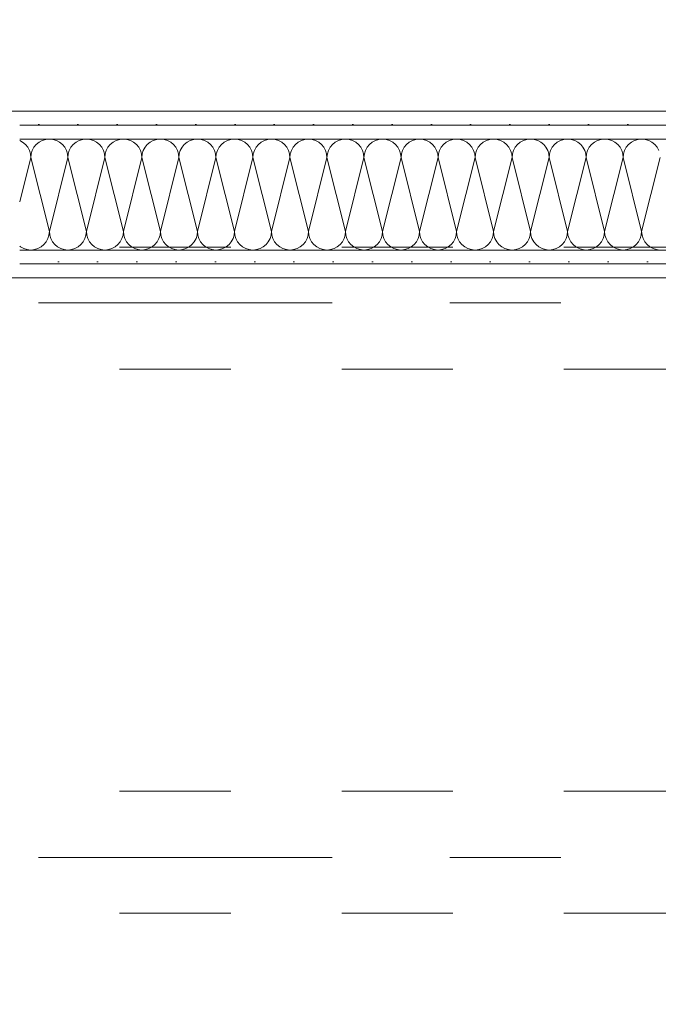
# Model space of a CAD drawing. Header units: metres. Extents: x -4 to 100, y -11 to 17.
# Tile 21 of 256: x 0.69 to 1.265, y 5.218 to 6.105. Entities that reach past the tile are written whole.
import ezdxf

# ---------------------------------------------------------------- set-up
doc = ezdxf.new("R2010")
doc.units = ezdxf.units.M
doc.header["$MEASUREMENT"] = 0
for name, pattern in [('Achse', [0.2, 0.1, -0.05, 0, -0.05]), ('Strichlinie doppelt', [0.546806, 0.264583, -0.105833, 0.070556, -0.105833]), ('Untersicht', [0.1, 0.075, -0.025])]:
    doc.linetypes.add(name, pattern=pattern)
for name, color, linetype in [('152 - Bemaßung_ Beschriftung.Ausbau', 7, 'Continuous'), ('451 - Universal.Achsen Raster', 7, 'Continuous'), ('608 - Struktur.Träger', 7, 'Continuous'), ('650 - Abdeckung.Fußboden Aufbau', 7, 'Continuous'), ('Neubau_606 - Struktur.Wand Innen Ausbau', 7, 'Continuous'), ('Neubau_653 - Abdeckung.TB Verkofferung', 7, 'Continuous')]:
    doc.layers.add(name, color=color, linetype=linetype)
doc.styles.add('ERSTELLTER_STIL_2', font='txt')
doc.dimstyles.new('ERSTELLTER_STIL__3', dxfattribs={"dimtxt": 0.1, "dimasz": 0.0532, "dimexe": 0.18, "dimexo": 0.0625, "dimgap": 0, "dimtad": 1, "dimzin": 0, "dimdsep": 46, "dimtxsty": 'ERSTELLTER_STIL_2', "dimblk": 'ARROWHEAD_2', "dimblk1": 'ARROWHEAD_2', "dimblk2": 'ARROWHEAD_2', "dimcen": 0.09, "dimse1": 1, "dimse2": 1, "dimclrd": 7, "dimclre": 7, "dimclrt": 7, "dimazin": 0, "dimtfac": 1, "dimtdec": 4, "dimtmove": 0, "dimatfit": 3, "dimfxl": 1, "dimtolj": 1, "dimtzin": 0, "dimarcsym": 0})
doc.dimstyles.new('ERSTELLTER_STIL__4', dxfattribs={"dimtxt": 0.1, "dimasz": 0.0532, "dimexe": 0.18, "dimexo": 0.0625, "dimgap": 0, "dimtad": 1, "dimzin": 0, "dimdsep": 46, "dimtxsty": 'ERSTELLTER_STIL_2', "dimblk": 'ARROWHEAD_2', "dimblk1": 'ARROWHEAD_2', "dimblk2": 'ARROWHEAD_2', "dimcen": 0.09, "dimse1": 1, "dimse2": 1, "dimclrd": 7, "dimclre": 7, "dimclrt": 7, "dimazin": 0, "dimtfac": 1, "dimtdec": 4, "dimtmove": 2, "dimatfit": 3, "dimfxl": 1, "dimtolj": 1, "dimtzin": 0, "dimarcsym": 0})
doc.dimstyles.new('ERSTELLTER_STIL__5', dxfattribs={"dimtxt": 0.1, "dimasz": 0.0532, "dimexe": 0.18, "dimexo": 0.0625, "dimgap": 0, "dimtad": 1, "dimtih": 1, "dimtoh": 1, "dimzin": 0, "dimdsep": 46, "dimtxsty": 'ERSTELLTER_STIL_2', "dimblk": 'ARROWHEAD_2', "dimblk1": 'ARROWHEAD_2', "dimblk2": 'ARROWHEAD_2', "dimcen": 0.09, "dimse1": 1, "dimse2": 1, "dimclrd": 7, "dimclre": 7, "dimclrt": 7, "dimazin": 0, "dimtfac": 1, "dimtdec": 4, "dimtmove": 0, "dimatfit": 3, "dimfxl": 1, "dimtolj": 1, "dimtzin": 0, "dimarcsym": 0})
pattern_1 = [(45, (0, 0), (-0.01767767, 0.01767767), [0, -0.025])]

# ---------------------------------------------------------------- blocks, each defined once
blk = doc.blocks.new('*X18')
at = {"layer": 'Neubau_606 - Struktur.Wand Innen Ausbau', "color": 7, "linetype": 'Continuous', "lineweight": 5}
for p, q in [((0.71667, 5.99748), (0.71342, 5.99716)), ((0.71992, 5.99716), (0.71667, 5.99748)), ((0.75, 5.99748), (0.74675, 5.99716)), ((0.75325, 5.99716), (0.75, 5.99748)), ((0.78333, 5.99748), (0.78008, 5.99716)), ((0.78658, 5.99716), (0.78333, 5.99748)), ((0.81667, 5.99748), (0.81342, 5.99716)), ((0.81992, 5.99716), (0.81667, 5.99748)), ((0.85, 5.99748), (0.84675, 5.99716)), ((0.85325, 5.99716), (0.85, 5.99748)), ((0.88333, 5.99748), (0.88008, 5.99716)), ((0.88658, 5.99716), (0.88333, 5.99748)), ((0.91667, 5.99748), (0.91342, 5.99716)), ((0.91992, 5.99716), (0.91667, 5.99748)), ((0.95, 5.99748), (0.94675, 5.99716)), ((0.95325, 5.99716), (0.95, 5.99748)), ((0.98333, 5.99748), (0.98008, 5.99716)), ((0.98658, 5.99716), (0.98333, 5.99748)), ((1.01667, 5.99748), (1.01342, 5.99716)), ((1.01992, 5.99716), (1.01667, 5.99748)), ((1.05, 5.99748), (1.04675, 5.99716)), ((1.05325, 5.99716), (1.05, 5.99748)), ((1.08333, 5.99748), (1.08008, 5.99716)), ((1.08658, 5.99716), (1.08333, 5.99748)), ((1.11667, 5.99748), (1.11342, 5.99716)), ((1.11992, 5.99716), (1.11667, 5.99748)), ((1.15, 5.99748), (1.14675, 5.99716)), ((1.15325, 5.99716), (1.15, 5.99748)), ((1.18333, 5.99748), (1.18008, 5.99716)), ((1.18658, 5.99716), (1.18333, 5.99748)), ((1.21667, 5.99748), (1.21342, 5.99716)), ((1.21992, 5.99716), (1.21667, 5.99748)), ((1.25, 5.99748), (1.24675, 5.99716)), ((1.25325, 5.99716), (1.25, 5.99748)), ((0.69259, 5.99467), (0.68999, 5.99607)), ((0.69512, 5.9926), (0.69259, 5.99467)), ((0.69719, 5.99008), (0.69512, 5.9926)), ((0.69873, 5.98719), (0.69719, 5.99008)), ((0.70281, 5.99008), (0.70127, 5.98719)), ((0.70488, 5.9926), (0.70281, 5.99008)), ((0.70741, 5.99467), (0.70488, 5.9926)), ((0.71029, 5.99621), (0.70741, 5.99467)), ((0.71342, 5.99716), (0.71029, 5.99621)), ((0.72304, 5.99621), (0.71992, 5.99716)), ((0.72593, 5.99467), (0.72304, 5.99621)), ((0.72845, 5.9926), (0.72593, 5.99467)), ((0.73052, 5.99008), (0.72845, 5.9926)), ((0.73206, 5.98719), (0.73052, 5.99008)), ((0.73614, 5.99008), (0.7346, 5.98719)), ((0.73821, 5.9926), (0.73614, 5.99008)), ((0.74074, 5.99467), (0.73821, 5.9926)), ((0.74362, 5.99621), (0.74074, 5.99467)), ((0.74675, 5.99716), (0.74362, 5.99621)), ((0.75638, 5.99621), (0.75325, 5.99716)), ((0.75926, 5.99467), (0.75638, 5.99621)), ((0.76179, 5.9926), (0.75926, 5.99467)), ((0.76386, 5.99008), (0.76179, 5.9926)), ((0.7654, 5.98719), (0.76386, 5.99008)), ((0.76948, 5.99008), (0.76794, 5.98719)), ((0.77155, 5.9926), (0.76948, 5.99008)), ((0.77407, 5.99467), (0.77155, 5.9926)), ((0.77696, 5.99621), (0.77407, 5.99467)), ((0.78008, 5.99716), (0.77696, 5.99621)), ((0.78971, 5.99621), (0.78658, 5.99716)), ((0.79259, 5.99467), (0.78971, 5.99621)), ((0.79512, 5.9926), (0.79259, 5.99467)), ((0.79719, 5.99008), (0.79512, 5.9926)), ((0.79873, 5.98719), (0.79719, 5.99008)), ((0.80281, 5.99008), (0.80127, 5.98719)), ((0.80488, 5.9926), (0.80281, 5.99008)), ((0.80741, 5.99467), (0.80488, 5.9926)), ((0.81029, 5.99621), (0.80741, 5.99467)), ((0.81342, 5.99716), (0.81029, 5.99621)), ((0.82304, 5.99621), (0.81992, 5.99716)), ((0.82593, 5.99467), (0.82304, 5.99621)), ((0.82845, 5.9926), (0.82593, 5.99467)), ((0.83052, 5.99008), (0.82845, 5.9926)), ((0.83206, 5.98719), (0.83052, 5.99008)), ((0.83614, 5.99008), (0.8346, 5.98719)), ((0.83821, 5.9926), (0.83614, 5.99008)), ((0.84074, 5.99467), (0.83821, 5.9926)), ((0.84362, 5.99621), (0.84074, 5.99467)), ((0.84675, 5.99716), (0.84362, 5.99621)), ((0.85638, 5.99621), (0.85325, 5.99716)), ((0.85926, 5.99467), (0.85638, 5.99621)), ((0.86179, 5.9926), (0.85926, 5.99467)), ((0.86386, 5.99008), (0.86179, 5.9926)), ((0.8654, 5.98719), (0.86386, 5.99008)), ((0.86948, 5.99008), (0.86794, 5.98719)), ((0.87155, 5.9926), (0.86948, 5.99008)), ((0.87407, 5.99467), (0.87155, 5.9926)), ((0.87696, 5.99621), (0.87407, 5.99467)), ((0.88008, 5.99716), (0.87696, 5.99621)), ((0.88971, 5.99621), (0.88658, 5.99716)), ((0.89259, 5.99467), (0.88971, 5.99621)), ((0.89512, 5.9926), (0.89259, 5.99467)), ((0.89719, 5.99008), (0.89512, 5.9926)), ((0.89873, 5.98719), (0.89719, 5.99008)), ((0.90281, 5.99008), (0.90127, 5.98719)), ((0.90488, 5.9926), (0.90281, 5.99008)), ((0.90741, 5.99467), (0.90488, 5.9926)), ((0.91029, 5.99621), (0.90741, 5.99467)), ((0.91342, 5.99716), (0.91029, 5.99621)), ((0.92304, 5.99621), (0.91992, 5.99716)), ((0.92593, 5.99467), (0.92304, 5.99621)), ((0.92845, 5.9926), (0.92593, 5.99467)), ((0.93052, 5.99008), (0.92845, 5.9926)), ((0.93206, 5.98719), (0.93052, 5.99008)), ((0.93614, 5.99008), (0.9346, 5.98719)), ((0.93821, 5.9926), (0.93614, 5.99008)), ((0.94074, 5.99467), (0.93821, 5.9926)), ((0.94362, 5.99621), (0.94074, 5.99467)), ((0.94675, 5.99716), (0.94362, 5.99621)), ((0.95638, 5.99621), (0.95325, 5.99716)), ((0.95926, 5.99467), (0.95638, 5.99621)), ((0.96179, 5.9926), (0.95926, 5.99467)), ((0.96386, 5.99008), (0.96179, 5.9926)), ((0.9654, 5.98719), (0.96386, 5.99008)), ((0.96948, 5.99008), (0.96794, 5.98719)), ((0.97155, 5.9926), (0.96948, 5.99008)), ((0.97407, 5.99467), (0.97155, 5.9926)), ((0.97696, 5.99621), (0.97407, 5.99467)), ((0.98008, 5.99716), (0.97696, 5.99621)), ((0.98971, 5.99621), (0.98658, 5.99716)), ((0.99259, 5.99467), (0.98971, 5.99621)), ((0.99512, 5.9926), (0.99259, 5.99467)), ((0.99719, 5.99008), (0.99512, 5.9926)), ((0.99873, 5.98719), (0.99719, 5.99008)), ((1.00281, 5.99008), (1.00127, 5.98719)), ((1.00488, 5.9926), (1.00281, 5.99008)), ((1.00741, 5.99467), (1.00488, 5.9926)), ((1.01029, 5.99621), (1.00741, 5.99467)), ((1.01342, 5.99716), (1.01029, 5.99621)), ((1.02304, 5.99621), (1.01992, 5.99716)), ((1.02593, 5.99467), (1.02304, 5.99621)), ((1.02845, 5.9926), (1.02593, 5.99467)), ((1.03052, 5.99008), (1.02845, 5.9926)), ((1.03206, 5.98719), (1.03052, 5.99008)), ((1.03614, 5.99008), (1.0346, 5.98719)), ((1.03821, 5.9926), (1.03614, 5.99008)), ((1.04074, 5.99467), (1.03821, 5.9926)), ((1.04362, 5.99621), (1.04074, 5.99467)), ((1.04675, 5.99716), (1.04362, 5.99621)), ((1.05638, 5.99621), (1.05325, 5.99716)), ((1.05926, 5.99467), (1.05638, 5.99621)), ((1.06179, 5.9926), (1.05926, 5.99467)), ((1.06386, 5.99008), (1.06179, 5.9926)), ((1.0654, 5.98719), (1.06386, 5.99008)), ((1.06948, 5.99008), (1.06794, 5.98719)), ((1.07155, 5.9926), (1.06948, 5.99008)), ((1.07407, 5.99467), (1.07155, 5.9926)), ((1.07696, 5.99621), (1.07407, 5.99467)), ((1.08008, 5.99716), (1.07696, 5.99621)), ((1.08971, 5.99621), (1.08658, 5.99716)), ((1.09259, 5.99467), (1.08971, 5.99621)), ((1.09512, 5.9926), (1.09259, 5.99467)), ((1.09719, 5.99008), (1.09512, 5.9926)), ((1.09873, 5.98719), (1.09719, 5.99008)), ((1.10281, 5.99008), (1.10127, 5.98719)), ((1.10488, 5.9926), (1.10281, 5.99008)), ((1.10741, 5.99467), (1.10488, 5.9926)), ((1.11029, 5.99621), (1.10741, 5.99467)), ((1.11342, 5.99716), (1.11029, 5.99621)), ((1.12304, 5.99621), (1.11992, 5.99716)), ((1.12593, 5.99467), (1.12304, 5.99621)), ((1.12845, 5.9926), (1.12593, 5.99467)), ((1.13052, 5.99008), (1.12845, 5.9926)), ((1.13206, 5.98719), (1.13052, 5.99008)), ((1.13614, 5.99008), (1.1346, 5.98719)), ((1.13821, 5.9926), (1.13614, 5.99008)), ((1.14074, 5.99467), (1.13821, 5.9926)), ((1.14362, 5.99621), (1.14074, 5.99467)), ((1.14675, 5.99716), (1.14362, 5.99621)), ((1.15638, 5.99621), (1.15325, 5.99716)), ((1.15926, 5.99467), (1.15638, 5.99621)), ((1.16179, 5.9926), (1.15926, 5.99467)), ((1.16386, 5.99008), (1.16179, 5.9926)), ((1.1654, 5.98719), (1.16386, 5.99008)), ((1.16948, 5.99008), (1.16794, 5.98719)), ((1.17155, 5.9926), (1.16948, 5.99008)), ((1.17407, 5.99467), (1.17155, 5.9926)), ((1.17696, 5.99621), (1.17407, 5.99467)), ((1.18008, 5.99716), (1.17696, 5.99621)), ((1.18971, 5.99621), (1.18658, 5.99716)), ((1.19259, 5.99467), (1.18971, 5.99621)), ((1.19512, 5.9926), (1.19259, 5.99467)), ((1.19719, 5.99008), (1.19512, 5.9926)), ((1.19873, 5.98719), (1.19719, 5.99008)), ((1.20281, 5.99008), (1.20127, 5.98719)), ((1.20488, 5.9926), (1.20281, 5.99008)), ((1.20741, 5.99467), (1.20488, 5.9926)), ((1.21029, 5.99621), (1.20741, 5.99467)), ((1.21342, 5.99716), (1.21029, 5.99621)), ((1.22304, 5.99621), (1.21992, 5.99716)), ((1.22593, 5.99467), (1.22304, 5.99621)), ((1.22845, 5.9926), (1.22593, 5.99467)), ((1.23052, 5.99008), (1.22845, 5.9926)), ((1.23206, 5.98719), (1.23052, 5.99008)), ((1.23614, 5.99008), (1.2346, 5.98719)), ((1.23821, 5.9926), (1.23614, 5.99008)), ((1.24074, 5.99467), (1.23821, 5.9926)), ((1.24362, 5.99621), (1.24074, 5.99467)), ((1.24675, 5.99716), (1.24362, 5.99621)), ((1.25638, 5.99621), (1.25325, 5.99716)), ((1.25926, 5.99467), (1.25638, 5.99621)), ((1.26179, 5.9926), (1.25926, 5.99467)), ((1.26386, 5.99008), (1.26179, 5.9926)), ((1.2654, 5.98719), (1.26386, 5.99008)), ((0.7, 5.98082), (0.68999, 5.94077)), ((0.69968, 5.98407), (0.69873, 5.98719)), ((0.7, 5.98082), (0.69968, 5.98407)), ((0.70032, 5.98407), (0.7, 5.98082)), ((0.7, 5.98082), (0.71667, 5.91415)), ((0.70127, 5.98719), (0.70032, 5.98407)), ((0.73333, 5.98082), (0.71667, 5.91415)), ((0.73301, 5.98407), (0.73206, 5.98719)), ((0.73333, 5.98082), (0.73301, 5.98407)), ((0.73365, 5.98407), (0.73333, 5.98082)), ((0.73333, 5.98082), (0.75, 5.91415)), ((0.7346, 5.98719), (0.73365, 5.98407)), ((0.76667, 5.98082), (0.75, 5.91415)), ((0.76635, 5.98407), (0.7654, 5.98719)), ((0.76667, 5.98082), (0.76635, 5.98407)), ((0.76699, 5.98407), (0.76667, 5.98082)), ((0.76667, 5.98082), (0.78333, 5.91415)), ((0.76794, 5.98719), (0.76699, 5.98407)), ((0.8, 5.98082), (0.78333, 5.91415)), ((0.79968, 5.98407), (0.79873, 5.98719)), ((0.8, 5.98082), (0.79968, 5.98407)), ((0.80032, 5.98407), (0.8, 5.98082)), ((0.8, 5.98082), (0.81667, 5.91415)), ((0.80127, 5.98719), (0.80032, 5.98407)), ((0.83333, 5.98082), (0.81667, 5.91415)), ((0.83301, 5.98407), (0.83206, 5.98719)), ((0.83333, 5.98082), (0.83301, 5.98407)), ((0.83365, 5.98407), (0.83333, 5.98082)), ((0.83333, 5.98082), (0.85, 5.91415)), ((0.8346, 5.98719), (0.83365, 5.98407)), ((0.86667, 5.98082), (0.85, 5.91415)), ((0.86635, 5.98407), (0.8654, 5.98719)), ((0.86667, 5.98082), (0.86635, 5.98407)), ((0.86699, 5.98407), (0.86667, 5.98082)), ((0.86667, 5.98082), (0.88333, 5.91415)), ((0.86794, 5.98719), (0.86699, 5.98407)), ((0.9, 5.98082), (0.88333, 5.91415)), ((0.89968, 5.98407), (0.89873, 5.98719)), ((0.9, 5.98082), (0.89968, 5.98407)), ((0.90032, 5.98407), (0.9, 5.98082)), ((0.9, 5.98082), (0.91667, 5.91415)), ((0.90127, 5.98719), (0.90032, 5.98407)), ((0.93333, 5.98082), (0.91667, 5.91415)), ((0.93301, 5.98407), (0.93206, 5.98719)), ((0.93333, 5.98082), (0.93301, 5.98407)), ((0.93365, 5.98407), (0.93333, 5.98082)), ((0.93333, 5.98082), (0.95, 5.91415)), ((0.9346, 5.98719), (0.93365, 5.98407)), ((0.96667, 5.98082), (0.95, 5.91415)), ((0.96635, 5.98407), (0.9654, 5.98719)), ((0.96667, 5.98082), (0.96635, 5.98407)), ((0.96699, 5.98407), (0.96667, 5.98082)), ((0.96667, 5.98082), (0.98333, 5.91415)), ((0.96794, 5.98719), (0.96699, 5.98407)), ((1, 5.98082), (0.98333, 5.91415)), ((0.99968, 5.98407), (0.99873, 5.98719)), ((1, 5.98082), (0.99968, 5.98407)), ((1.00032, 5.98407), (1, 5.98082)), ((1, 5.98082), (1.01667, 5.91415)), ((1.00127, 5.98719), (1.00032, 5.98407)), ((1.03333, 5.98082), (1.01667, 5.91415)), ((1.03301, 5.98407), (1.03206, 5.98719)), ((1.03333, 5.98082), (1.03301, 5.98407)), ((1.03365, 5.98407), (1.03333, 5.98082)), ((1.03333, 5.98082), (1.05, 5.91415)), ((1.0346, 5.98719), (1.03365, 5.98407)), ((1.06667, 5.98082), (1.05, 5.91415)), ((1.06635, 5.98407), (1.0654, 5.98719)), ((1.06667, 5.98082), (1.06635, 5.98407)), ((1.06699, 5.98407), (1.06667, 5.98082)), ((1.06667, 5.98082), (1.08333, 5.91415)), ((1.06794, 5.98719), (1.06699, 5.98407)), ((1.1, 5.98082), (1.08333, 5.91415)), ((1.09968, 5.98407), (1.09873, 5.98719)), ((1.1, 5.98082), (1.09968, 5.98407)), ((1.10032, 5.98407), (1.1, 5.98082)), ((1.1, 5.98082), (1.11667, 5.91415)), ((1.10127, 5.98719), (1.10032, 5.98407)), ((1.13333, 5.98082), (1.11667, 5.91415)), ((1.13301, 5.98407), (1.13206, 5.98719)), ((1.13333, 5.98082), (1.13301, 5.98407)), ((1.13365, 5.98407), (1.13333, 5.98082)), ((1.13333, 5.98082), (1.15, 5.91415)), ((1.1346, 5.98719), (1.13365, 5.98407)), ((1.16667, 5.98082), (1.15, 5.91415)), ((1.16635, 5.98407), (1.1654, 5.98719)), ((1.16667, 5.98082), (1.16635, 5.98407)), ((1.16699, 5.98407), (1.16667, 5.98082)), ((1.16667, 5.98082), (1.18333, 5.91415)), ((1.16794, 5.98719), (1.16699, 5.98407)), ((1.2, 5.98082), (1.18333, 5.91415)), ((1.19968, 5.98407), (1.19873, 5.98719)), ((1.2, 5.98082), (1.19968, 5.98407)), ((1.20032, 5.98407), (1.2, 5.98082)), ((1.2, 5.98082), (1.21667, 5.91415)), ((1.20127, 5.98719), (1.20032, 5.98407)), ((1.23333, 5.98082), (1.21667, 5.91415)), ((1.23301, 5.98407), (1.23206, 5.98719)), ((1.23333, 5.98082), (1.23301, 5.98407)), ((1.23365, 5.98407), (1.23333, 5.98082)), ((1.23333, 5.98082), (1.25, 5.91415)), ((1.2346, 5.98719), (1.23365, 5.98407)), ((1.26667, 5.98082), (1.25, 5.91415)), ((0.7154, 5.90777), (0.71635, 5.9109)), ((0.71635, 5.9109), (0.71667, 5.91415)), ((0.71667, 5.91415), (0.71699, 5.9109)), ((0.71699, 5.9109), (0.71794, 5.90777)), ((0.74873, 5.90777), (0.74968, 5.9109)), ((0.74968, 5.9109), (0.75, 5.91415)), ((0.75, 5.91415), (0.75032, 5.9109)), ((0.75032, 5.9109), (0.75127, 5.90777)), ((0.78206, 5.90777), (0.78301, 5.9109)), ((0.78301, 5.9109), (0.78333, 5.91415)), ((0.78333, 5.91415), (0.78365, 5.9109)), ((0.78365, 5.9109), (0.7846, 5.90777)), ((0.8154, 5.90777), (0.81635, 5.9109)), ((0.81635, 5.9109), (0.81667, 5.91415)), ((0.81667, 5.91415), (0.81699, 5.9109)), ((0.81699, 5.9109), (0.81794, 5.90777)), ((0.84873, 5.90777), (0.84968, 5.9109)), ((0.84968, 5.9109), (0.85, 5.91415)), ((0.85, 5.91415), (0.85032, 5.9109)), ((0.85032, 5.9109), (0.85127, 5.90777)), ((0.88206, 5.90777), (0.88301, 5.9109)), ((0.88301, 5.9109), (0.88333, 5.91415)), ((0.88333, 5.91415), (0.88365, 5.9109)), ((0.88365, 5.9109), (0.8846, 5.90777)), ((0.9154, 5.90777), (0.91635, 5.9109)), ((0.91635, 5.9109), (0.91667, 5.91415)), ((0.91667, 5.91415), (0.91699, 5.9109)), ((0.91699, 5.9109), (0.91794, 5.90777)), ((0.94873, 5.90777), (0.94968, 5.9109)), ((0.94968, 5.9109), (0.95, 5.91415)), ((0.95, 5.91415), (0.95032, 5.9109)), ((0.95032, 5.9109), (0.95127, 5.90777)), ((0.98206, 5.90777), (0.98301, 5.9109)), ((0.98301, 5.9109), (0.98333, 5.91415)), ((0.98333, 5.91415), (0.98365, 5.9109)), ((0.98365, 5.9109), (0.9846, 5.90777)), ((1.0154, 5.90777), (1.01635, 5.9109)), ((1.01635, 5.9109), (1.01667, 5.91415)), ((1.01667, 5.91415), (1.01699, 5.9109)), ((1.01699, 5.9109), (1.01794, 5.90777)), ((1.04873, 5.90777), (1.04968, 5.9109)), ((1.04968, 5.9109), (1.05, 5.91415)), ((1.05, 5.91415), (1.05032, 5.9109)), ((1.05032, 5.9109), (1.05127, 5.90777)), ((1.08206, 5.90777), (1.08301, 5.9109)), ((1.08301, 5.9109), (1.08333, 5.91415)), ((1.08333, 5.91415), (1.08365, 5.9109)), ((1.08365, 5.9109), (1.0846, 5.90777)), ((1.1154, 5.90777), (1.11635, 5.9109)), ((1.11635, 5.9109), (1.11667, 5.91415)), ((1.11667, 5.91415), (1.11699, 5.9109)), ((1.11699, 5.9109), (1.11794, 5.90777)), ((1.14873, 5.90777), (1.14968, 5.9109)), ((1.14968, 5.9109), (1.15, 5.91415)), ((1.15, 5.91415), (1.15032, 5.9109)), ((1.15032, 5.9109), (1.15127, 5.90777)), ((1.18206, 5.90777), (1.18301, 5.9109)), ((1.18301, 5.9109), (1.18333, 5.91415)), ((1.18333, 5.91415), (1.18365, 5.9109)), ((1.18365, 5.9109), (1.1846, 5.90777)), ((1.2154, 5.90777), (1.21635, 5.9109)), ((1.21635, 5.9109), (1.21667, 5.91415)), ((1.21667, 5.91415), (1.21699, 5.9109)), ((1.21699, 5.9109), (1.21794, 5.90777)), ((1.24873, 5.90777), (1.24968, 5.9109)), ((1.24968, 5.9109), (1.25, 5.91415)), ((1.25, 5.91415), (1.25032, 5.9109)), ((1.25032, 5.9109), (1.25127, 5.90777)), ((0.68999, 5.90091), (0.69074, 5.90029)), ((0.69074, 5.90029), (0.69362, 5.89875)), ((0.70638, 5.89875), (0.70926, 5.90029)), ((0.70926, 5.90029), (0.71179, 5.90236)), ((0.71179, 5.90236), (0.71386, 5.90489)), ((0.71386, 5.90489), (0.7154, 5.90777)), ((0.71794, 5.90777), (0.71948, 5.90489)), ((0.71948, 5.90489), (0.72155, 5.90236)), ((0.72155, 5.90236), (0.72407, 5.90029)), ((0.72407, 5.90029), (0.72696, 5.89875)), ((0.73971, 5.89875), (0.74259, 5.90029)), ((0.74259, 5.90029), (0.74512, 5.90236)), ((0.74512, 5.90236), (0.74719, 5.90489)), ((0.74719, 5.90489), (0.74873, 5.90777)), ((0.75127, 5.90777), (0.75281, 5.90489)), ((0.75281, 5.90489), (0.75488, 5.90236)), ((0.75488, 5.90236), (0.75741, 5.90029)), ((0.75741, 5.90029), (0.76029, 5.89875)), ((0.77304, 5.89875), (0.77593, 5.90029)), ((0.77593, 5.90029), (0.77845, 5.90236)), ((0.77845, 5.90236), (0.78052, 5.90489)), ((0.78052, 5.90489), (0.78206, 5.90777)), ((0.7846, 5.90777), (0.78614, 5.90489)), ((0.78614, 5.90489), (0.78821, 5.90236)), ((0.78821, 5.90236), (0.79074, 5.90029)), ((0.79074, 5.90029), (0.79362, 5.89875)), ((0.80638, 5.89875), (0.80926, 5.90029)), ((0.80926, 5.90029), (0.81179, 5.90236)), ((0.81179, 5.90236), (0.81386, 5.90489)), ((0.81386, 5.90489), (0.8154, 5.90777)), ((0.81794, 5.90777), (0.81948, 5.90489)), ((0.81948, 5.90489), (0.82155, 5.90236)), ((0.82155, 5.90236), (0.82407, 5.90029)), ((0.82407, 5.90029), (0.82696, 5.89875)), ((0.83971, 5.89875), (0.84259, 5.90029)), ((0.84259, 5.90029), (0.84512, 5.90236)), ((0.84512, 5.90236), (0.84719, 5.90489)), ((0.84719, 5.90489), (0.84873, 5.90777)), ((0.85127, 5.90777), (0.85281, 5.90489)), ((0.85281, 5.90489), (0.85488, 5.90236)), ((0.85488, 5.90236), (0.85741, 5.90029)), ((0.85741, 5.90029), (0.86029, 5.89875)), ((0.87304, 5.89875), (0.87593, 5.90029)), ((0.87593, 5.90029), (0.87845, 5.90236)), ((0.87845, 5.90236), (0.88052, 5.90489)), ((0.88052, 5.90489), (0.88206, 5.90777)), ((0.8846, 5.90777), (0.88614, 5.90489)), ((0.88614, 5.90489), (0.88821, 5.90236)), ((0.88821, 5.90236), (0.89074, 5.90029)), ((0.89074, 5.90029), (0.89362, 5.89875)), ((0.90638, 5.89875), (0.90926, 5.90029)), ((0.90926, 5.90029), (0.91179, 5.90236)), ((0.91179, 5.90236), (0.91386, 5.90489)), ((0.91386, 5.90489), (0.9154, 5.90777)), ((0.91794, 5.90777), (0.91948, 5.90489)), ((0.91948, 5.90489), (0.92155, 5.90236)), ((0.92155, 5.90236), (0.92407, 5.90029)), ((0.92407, 5.90029), (0.92696, 5.89875)), ((0.93971, 5.89875), (0.94259, 5.90029)), ((0.94259, 5.90029), (0.94512, 5.90236)), ((0.94512, 5.90236), (0.94719, 5.90489)), ((0.94719, 5.90489), (0.94873, 5.90777)), ((0.95127, 5.90777), (0.95281, 5.90489)), ((0.95281, 5.90489), (0.95488, 5.90236)), ((0.95488, 5.90236), (0.95741, 5.90029)), ((0.95741, 5.90029), (0.96029, 5.89875)), ((0.97304, 5.89875), (0.97593, 5.90029)), ((0.97593, 5.90029), (0.97845, 5.90236)), ((0.97845, 5.90236), (0.98052, 5.90489)), ((0.98052, 5.90489), (0.98206, 5.90777)), ((0.9846, 5.90777), (0.98614, 5.90489)), ((0.98614, 5.90489), (0.98821, 5.90236)), ((0.98821, 5.90236), (0.99074, 5.90029)), ((0.99074, 5.90029), (0.99362, 5.89875)), ((1.00638, 5.89875), (1.00926, 5.90029)), ((1.00926, 5.90029), (1.01179, 5.90236)), ((1.01179, 5.90236), (1.01386, 5.90489)), ((1.01386, 5.90489), (1.0154, 5.90777)), ((1.01794, 5.90777), (1.01948, 5.90489)), ((1.01948, 5.90489), (1.02155, 5.90236)), ((1.02155, 5.90236), (1.02407, 5.90029)), ((1.02407, 5.90029), (1.02696, 5.89875)), ((1.03971, 5.89875), (1.04259, 5.90029)), ((1.04259, 5.90029), (1.04512, 5.90236)), ((1.04512, 5.90236), (1.04719, 5.90489)), ((1.04719, 5.90489), (1.04873, 5.90777)), ((1.05127, 5.90777), (1.05281, 5.90489)), ((1.05281, 5.90489), (1.05488, 5.90236)), ((1.05488, 5.90236), (1.05741, 5.90029)), ((1.05741, 5.90029), (1.06029, 5.89875)), ((1.07304, 5.89875), (1.07593, 5.90029)), ((1.07593, 5.90029), (1.07845, 5.90236)), ((1.07845, 5.90236), (1.08052, 5.90489)), ((1.08052, 5.90489), (1.08206, 5.90777)), ((1.0846, 5.90777), (1.08614, 5.90489)), ((1.08614, 5.90489), (1.08821, 5.90236)), ((1.08821, 5.90236), (1.09074, 5.90029)), ((1.09074, 5.90029), (1.09362, 5.89875)), ((1.10638, 5.89875), (1.10926, 5.90029)), ((1.10926, 5.90029), (1.11179, 5.90236)), ((1.11179, 5.90236), (1.11386, 5.90489)), ((1.11386, 5.90489), (1.1154, 5.90777)), ((1.11794, 5.90777), (1.11948, 5.90489)), ((1.11948, 5.90489), (1.12155, 5.90236)), ((1.12155, 5.90236), (1.12407, 5.90029)), ((1.12407, 5.90029), (1.12696, 5.89875)), ((1.13971, 5.89875), (1.14259, 5.90029)), ((1.14259, 5.90029), (1.14512, 5.90236)), ((1.14512, 5.90236), (1.14719, 5.90489)), ((1.14719, 5.90489), (1.14873, 5.90777)), ((1.15127, 5.90777), (1.15281, 5.90489)), ((1.15281, 5.90489), (1.15488, 5.90236)), ((1.15488, 5.90236), (1.15741, 5.90029)), ((1.15741, 5.90029), (1.16029, 5.89875)), ((1.17304, 5.89875), (1.17593, 5.90029)), ((1.17593, 5.90029), (1.17845, 5.90236)), ((1.17845, 5.90236), (1.18052, 5.90489)), ((1.18052, 5.90489), (1.18206, 5.90777)), ((1.1846, 5.90777), (1.18614, 5.90489)), ((1.18614, 5.90489), (1.18821, 5.90236)), ((1.18821, 5.90236), (1.19074, 5.90029)), ((1.19074, 5.90029), (1.19362, 5.89875)), ((1.20638, 5.89875), (1.20926, 5.90029)), ((1.20926, 5.90029), (1.21179, 5.90236)), ((1.21179, 5.90236), (1.21386, 5.90489)), ((1.21386, 5.90489), (1.2154, 5.90777)), ((1.21794, 5.90777), (1.21948, 5.90489)), ((1.21948, 5.90489), (1.22155, 5.90236)), ((1.22155, 5.90236), (1.22407, 5.90029)), ((1.22407, 5.90029), (1.22696, 5.89875)), ((1.23971, 5.89875), (1.24259, 5.90029)), ((1.24259, 5.90029), (1.24512, 5.90236)), ((1.24512, 5.90236), (1.24719, 5.90489)), ((1.24719, 5.90489), (1.24873, 5.90777)), ((1.25127, 5.90777), (1.25281, 5.90489)), ((1.25281, 5.90489), (1.25488, 5.90236)), ((1.25488, 5.90236), (1.25741, 5.90029)), ((1.25741, 5.90029), (1.26029, 5.89875)), ((0.69362, 5.89875), (0.69675, 5.8978)), ((0.69675, 5.8978), (0.7, 5.89748)), ((0.7, 5.89748), (0.70325, 5.8978)), ((0.70325, 5.8978), (0.70638, 5.89875)), ((0.72696, 5.89875), (0.73008, 5.8978)), ((0.73008, 5.8978), (0.73333, 5.89748)), ((0.73333, 5.89748), (0.73658, 5.8978)), ((0.73658, 5.8978), (0.73971, 5.89875)), ((0.76029, 5.89875), (0.76342, 5.8978)), ((0.76342, 5.8978), (0.76667, 5.89748)), ((0.76667, 5.89748), (0.76992, 5.8978)), ((0.76992, 5.8978), (0.77304, 5.89875)), ((0.79362, 5.89875), (0.79675, 5.8978)), ((0.79675, 5.8978), (0.8, 5.89748)), ((0.8, 5.89748), (0.80325, 5.8978)), ((0.80325, 5.8978), (0.80638, 5.89875)), ((0.82696, 5.89875), (0.83008, 5.8978)), ((0.83008, 5.8978), (0.83333, 5.89748)), ((0.83333, 5.89748), (0.83658, 5.8978)), ((0.83658, 5.8978), (0.83971, 5.89875)), ((0.86029, 5.89875), (0.86342, 5.8978)), ((0.86342, 5.8978), (0.86667, 5.89748)), ((0.86667, 5.89748), (0.86992, 5.8978)), ((0.86992, 5.8978), (0.87304, 5.89875)), ((0.89362, 5.89875), (0.89675, 5.8978)), ((0.89675, 5.8978), (0.9, 5.89748)), ((0.9, 5.89748), (0.90325, 5.8978)), ((0.90325, 5.8978), (0.90638, 5.89875)), ((0.92696, 5.89875), (0.93008, 5.8978)), ((0.93008, 5.8978), (0.93333, 5.89748)), ((0.93333, 5.89748), (0.93658, 5.8978)), ((0.93658, 5.8978), (0.93971, 5.89875)), ((0.96029, 5.89875), (0.96342, 5.8978)), ((0.96342, 5.8978), (0.96667, 5.89748)), ((0.96667, 5.89748), (0.96992, 5.8978)), ((0.96992, 5.8978), (0.97304, 5.89875)), ((0.99362, 5.89875), (0.99675, 5.8978)), ((0.99675, 5.8978), (1, 5.89748)), ((1, 5.89748), (1.00325, 5.8978)), ((1.00325, 5.8978), (1.00638, 5.89875)), ((1.02696, 5.89875), (1.03008, 5.8978)), ((1.03008, 5.8978), (1.03333, 5.89748)), ((1.03333, 5.89748), (1.03658, 5.8978)), ((1.03658, 5.8978), (1.03971, 5.89875)), ((1.06029, 5.89875), (1.06342, 5.8978)), ((1.06342, 5.8978), (1.06667, 5.89748)), ((1.06667, 5.89748), (1.06992, 5.8978)), ((1.06992, 5.8978), (1.07304, 5.89875)), ((1.09362, 5.89875), (1.09675, 5.8978)), ((1.09675, 5.8978), (1.1, 5.89748)), ((1.1, 5.89748), (1.10325, 5.8978)), ((1.10325, 5.8978), (1.10638, 5.89875)), ((1.12696, 5.89875), (1.13008, 5.8978)), ((1.13008, 5.8978), (1.13333, 5.89748)), ((1.13333, 5.89748), (1.13658, 5.8978)), ((1.13658, 5.8978), (1.13971, 5.89875)), ((1.16029, 5.89875), (1.16342, 5.8978)), ((1.16342, 5.8978), (1.16667, 5.89748)), ((1.16667, 5.89748), (1.16992, 5.8978)), ((1.16992, 5.8978), (1.17304, 5.89875)), ((1.19362, 5.89875), (1.19675, 5.8978)), ((1.19675, 5.8978), (1.2, 5.89748)), ((1.2, 5.89748), (1.20325, 5.8978)), ((1.20325, 5.8978), (1.20638, 5.89875)), ((1.22696, 5.89875), (1.23008, 5.8978)), ((1.23008, 5.8978), (1.23333, 5.89748)), ((1.23333, 5.89748), (1.23658, 5.8978)), ((1.23658, 5.8978), (1.23971, 5.89875)), ((1.26029, 5.89875), (1.26342, 5.8978)), ((1.26342, 5.8978), (1.26667, 5.89748))]:
    blk.add_line(p, q, dxfattribs=at)
blk = doc.blocks.new('*D420')
at = {"layer": '152 - Bemaßung_ Beschriftung.Ausbau', "color": 7, "linetype": 'Continuous', "lineweight": 5}
for p, q in [((-1.71, 5.89269), (-1.64, 5.85228)), ((-1.675, 0.245), (-1.675, 5.87248)), ((-1.71, 0.26521), (-1.64, 0.22479)), ((-1.6225, 0.245), (-1.7275, 0.245)), ((-1.675, 0.005), (-1.675, 0.245))]:
    blk.add_line(p, q, dxfattribs=at)
at = {"layer": '152 - Bemaßung_ Beschriftung.Ausbau', "color": 7, "lineweight": 5, "char_height": 0.1, "attachment_point": 7, "rotation": 90, "style": 'ERSTELLTER_STIL_2'}
for s, insert in [('\\A1;{\\pql;\\fArial|b0|i0|c0|p38;15}', (-1.695, 5.70048)), ('\\A1;{\\pql;\\fArial|b0|i0|c0|p38;5,62\\fArial|b0|i0|c0|p38;\\A1{\\H.66x;\\S75^  ;}}', (-1.67559, 2.79974))]:
    blk.add_mtext(s, dxfattribs=dict(at, insert=insert))
blk = doc.blocks.new('ARROWHEAD_2')
at = {"color": 0, "linetype": 'Continuous', "lineweight": 0}
for p, q in [((-0.378, -0.655), (0.378, 0.655)), ((0, 0), (-1, 0))]:
    blk.add_line(p, q, dxfattribs=at)
blk = doc.blocks.new('*D421')
at = {"layer": '152 - Bemaßung_ Beschriftung.Ausbau', "color": 7, "linetype": 'Continuous', "lineweight": 5}
for p, q in [((-1.71, 6.04269), (-1.64, 6.00228)), ((-1.675, 5.87248), (-1.675, 6.02248)), ((-1.71, 5.89269), (-1.64, 5.85228)), ((-1.6225, 5.87248), (-1.7275, 5.87248)), ((-1.675, 0.245), (-1.675, 5.87248))]:
    blk.add_line(p, q, dxfattribs=at)
blk = doc.blocks.new('*D422')
at = {"layer": '152 - Bemaßung_ Beschriftung.Ausbau', "color": 7, "linetype": 'Continuous', "lineweight": 5}
for p, q in [((-1.71, 8.09769), (-1.64, 8.05728)), ((-1.675, 6.02248), (-1.675, 8.07748)), ((-1.71, 6.04269), (-1.64, 6.00228)), ((-1.6225, 6.02248), (-1.7275, 6.02248)), ((-1.675, 5.87248), (-1.675, 6.02248))]:
    blk.add_line(p, q, dxfattribs=at)
at = {"layer": '152 - Bemaßung_ Beschriftung.Ausbau', "color": 7, "lineweight": 5, "char_height": 0.1, "attachment_point": 7, "rotation": 90, "style": 'ERSTELLTER_STIL_2'}
for s, insert in [('\\A1;{\\pql;\\fArial|b0|i0|c0|p38;15}', (-1.6845, 8.07737)), ('\\A1;{\\pql;\\fArial|b0|i0|c0|p38;2,05\\fArial|b0|i0|c0|p38;\\A1{\\H.66x;\\S5^  ;}}', (-1.67559, 6.89191))]:
    blk.add_mtext(s, dxfattribs=dict(at, insert=insert))
blk = doc.blocks.new('*D423')
at = {"layer": '152 - Bemaßung_ Beschriftung.Ausbau', "color": 7, "linetype": 'Continuous', "lineweight": 5}
for p, q in [((-1.71, 8.24769), (-1.64, 8.20728)), ((-1.675, 8.07748), (-1.675, 8.22748)), ((-1.71, 8.09769), (-1.64, 8.05728)), ((-1.6225, 8.07748), (-1.7275, 8.07748)), ((-1.675, 6.02248), (-1.675, 8.07748))]:
    blk.add_line(p, q, dxfattribs=at)
blk = doc.blocks.new('*D642')
at = {"layer": '152 - Bemaßung_ Beschriftung.Ausbau', "color": 7, "linetype": 'Continuous', "lineweight": 5}
for p, q in [((0.67999, 4.33748), (0.67999, 4.44248)), ((1.68999, 4.33748), (1.68999, 4.44248)), ((0.7002, 4.42498), (0.65978, 4.35498)), ((1.7102, 4.42498), (1.66978, 4.35498)), ((0.64576, 4.38998), (0.67999, 4.38998)), ((0.67999, 4.38998), (1.68999, 4.38998))]:
    blk.add_line(p, q, dxfattribs=at)
at = {"layer": '152 - Bemaßung_ Beschriftung.Ausbau', "color": 7, "lineweight": 5, "insert": (1.05196, 4.40998), "char_height": 0.1, "attachment_point": 7, "style": 'ERSTELLTER_STIL_2'}
blk.add_mtext('\\A1;{\\pql;\\fArial|b0|i0|c0|p38;1,01}', dxfattribs=at)

msp = doc.modelspace()

# ---------------------------------------------------------------- hatches: boundary and pattern name
at = {"layer": 'Neubau_606 - Struktur.Wand Innen Ausbau', "linetype": 'Continuous', "lineweight": 0, "true_color": 0x000000}
h = msp.add_hatch(dxfattribs=at)
h.set_pattern_fill('Gips_0001', color=18, style=0, pattern_type=2)
h.set_pattern_definition(pattern_1)
h.paths.add_polyline_path([(0.235, 6.02248), (0.235, 6.00998), (1.68999, 6.00998), (1.68999, 6.02248)])
h = msp.add_hatch(dxfattribs=at)
h.set_pattern_fill('Gips_0001', color=18, style=0, pattern_type=2)
h.set_pattern_definition(pattern_1)
h.paths.add_polyline_path([(0.68999, 6.00998), (0.68999, 5.99748), (1.68999, 5.99748), (1.68999, 6.00998)])
h = msp.add_hatch(dxfattribs=at)
h.set_pattern_fill('Gips_0001', color=18, style=0, pattern_type=2)
h.set_pattern_definition(pattern_1)
h.paths.add_polyline_path([(0.68999, 5.88498), (1.68999, 5.88498), (1.68999, 5.89748), (0.68999, 5.89748)])
h = msp.add_hatch(dxfattribs=at)
h.set_pattern_fill('Gips_0001', color=18, style=0, pattern_type=2)
h.set_pattern_definition(pattern_1)
h.paths.add_polyline_path([(0.68999, 5.88498), (0.68999, 5.87248), (1.68999, 5.87248), (1.68999, 5.88498)])

# ---------------------------------------------------------------- linework, layer by layer
at = {"layer": '451 - Universal.Achsen Raster', "color": 160, "linetype": 'Strichlinie doppelt', "lineweight": 9, "true_color": 0x3232ff}
for p, q in [((64.93503, 5.84998), (-3.175, 5.84998)), ((64.93503, 5.34998), (-3.175, 5.34998))]:
    msp.add_line(p, q, dxfattribs=at)
at = {"layer": '608 - Struktur.Träger', "color": 7, "linetype": 'Untersicht', "lineweight": 13}
for p, q in [((0.37999, 6.00998), (61.87999, 6.00998)), ((0.37999, 5.78998), (61.87999, 5.78998)), ((0.37999, 5.40998), (61.87999, 5.40998))]:
    msp.add_line(p, q, dxfattribs=at)
at = {"layer": '608 - Struktur.Träger', "color": 7, "linetype": 'Achse', "lineweight": 9}
for p, q in [((0.37999, 5.89998), (61.87999, 5.89998)), ((0.37999, 5.29998), (61.87999, 5.29998))]:
    msp.add_line(p, q, dxfattribs=at)
at = {"layer": '650 - Abdeckung.Fußboden Aufbau', "color": 7, "linetype": 'Continuous', "lineweight": 13, "flags": 128}
for points in [[(0.235, 6.02248), (1.68999, 6.02248), (1.68999, 5.87248)], [(1.68999, 5.87248), (0.68999, 5.87248)]]:
    msp.add_lwpolyline(points, dxfattribs=at)
at = {"layer": 'Neubau_606 - Struktur.Wand Innen Ausbau', "color": 1, "linetype": 'Continuous', "lineweight": 9}
for p, q in [((1.68999, 6.00998), (0.68999, 6.00998)), ((1.68999, 5.88498), (0.68999, 5.88498))]:
    msp.add_line(p, q, dxfattribs=at)
at = {"layer": 'Neubau_606 - Struktur.Wand Innen Ausbau', "color": 1, "linetype": 'Continuous', "lineweight": 13}
for p, q in [((1.68999, 5.99748), (0.68999, 5.99748)), ((1.68999, 5.89748), (0.68999, 5.89748))]:
    msp.add_line(p, q, dxfattribs=at)
at = {"layer": 'Neubau_606 - Struktur.Wand Innen Ausbau', "color": 1, "linetype": 'Continuous', "lineweight": 13, "flags": 128}
for points in [[(1.68999, 6.02248), (0.235, 6.02248)], [(0.68999, 5.87248), (1.68999, 5.87248)]]:
    msp.add_lwpolyline(points, dxfattribs=at)
at = {"layer": 'Neubau_653 - Abdeckung.TB Verkofferung', "color": 1, "linetype": 'Untersicht', "lineweight": 9}
msp.add_line((0.235, 5.87248), (7.65499, 5.87248), dxfattribs=at)

# ---------------------------------------------------------------- block references
at = {"layer": 'Neubau_606 - Struktur.Wand Innen Ausbau', "color": 1, "lineweight": 13}
msp.add_blockref('*X18', (0, 0), dxfattribs=at)

# ---------------------------------------------------------------- dimensions: what is measured, and where the dimension line sits
at = {"layer": '152 - Bemaßung_ Beschriftung.Ausbau', "color": 7, "linetype": 'Continuous', "lineweight": 5}
for base, p1, p2, dimstyle, picture, middle in [((-1.675, 8.22748), (5.76624, 8.07748), (5.76624, 8.22748), 'ERSTELLTER_STIL__4', '*D423', (-1.7345, 8.1536)), ((-1.675, 8.07748225), (5.7662375, 6.02248227), (5.7662375, 8.07748225), 'ERSTELLTER_STIL__3', '*D422', (-1.745, 7.15685275)), ((-1.675, 6.02248), (5.76624, 5.87248), (5.76624, 6.02248), 'ERSTELLTER_STIL__3', '*D421', (-1.745, 5.77672)), ((-1.675, 5.87248), (0.225, 0.245), (5.76624, 5.87248), 'ERSTELLTER_STIL__3', '*D420', (-1.745, 3.1028))]:
    dim = msp.add_linear_dim(base=base, p1=p1, p2=p2, angle=90, dimstyle=dimstyle, dxfattribs=at)
    dim.commit()
    dim.dimension.update_dxf_attribs({"geometry": picture, "text_midpoint": middle, "dimtype": 160, "text_rotation": 90})
dim = msp.add_linear_dim(base=(1.68999, 4.38998), p1=(0.67999, 5.19998), p2=(1.68999, 5.86248), dimstyle='ERSTELLTER_STIL__5', dxfattribs=at)
dim.commit()
dim.dimension.update_dxf_attribs({"geometry": '*D642', "text_midpoint": (1.18184, 4.45998), "dimtype": 160})

doc.saveas('drawing.dxf')
